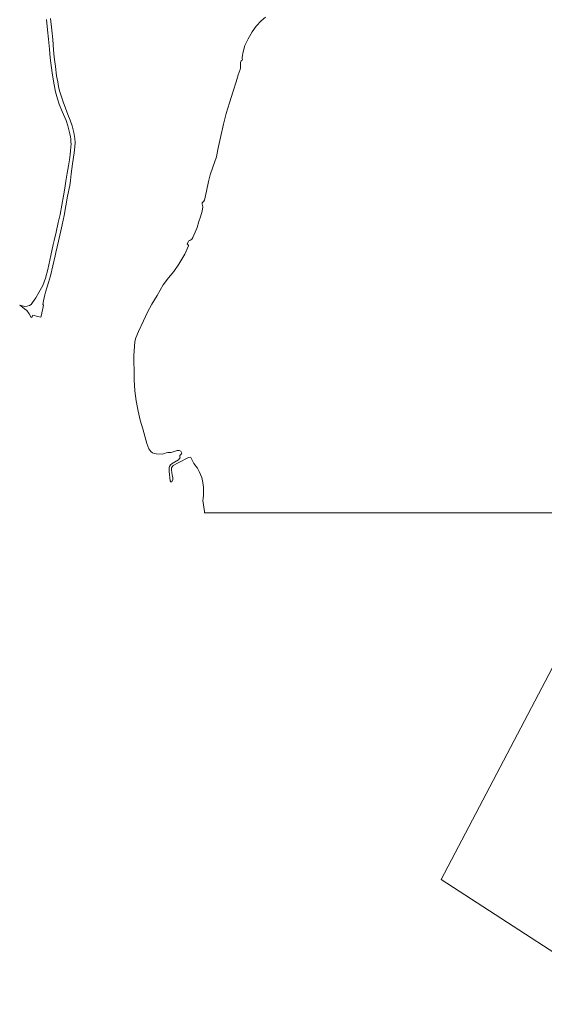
# Model space of a CAD drawing. Header units: metres. Extents: x 185049 to 189876, y 349292 to 352302.
# Tile 1 of 256: x 185049 to 185752, y 349342 to 350660. Entities that reach past the tile are written whole.
import ezdxf

# ---------------------------------------------------------------- set-up
doc = ezdxf.new("R2010")
doc.units = ezdxf.units.M
doc.layers.add('B-WE-OG-WATER_POEL-GV', color=7, linetype='Continuous', lineweight=18)
doc.layers.add('B-WE-VH-VERHARDING_ASFALT-GV', color=252, linetype='Continuous', lineweight=18)

msp = doc.modelspace()

# ---------------------------------------------------------------- linework, layer by layer
at = {"layer": 'B-WE-OG-WATER_POEL-GV'}
for points in [[(185858.461, 350000, 21.1855), (185296.928, 350000, 21.104), (185296.607, 350001.7856, 21.104), (185294.6589, 350016.6658, 21.104), (185295.0197, 350019.4033, 21.104), (185295.3075, 350024.1759, 21.104), (185295.579, 350029.2825, 21.104), (185295.328, 350034.4497, 21.104), (185294.6507, 350040.716, 21.104), (185293.0817, 350047.3668, 21.104), (185289.5908, 350055.4174, 21.104), (185287.5326, 350060.0246, 21.104), (185282.6519, 350066.0823, 21.104), (185278.2905, 350074.1771, 21.104), (185277.5187, 350074.5796, 21.104), (185275.5451, 350074.3358, 21.104), (185261.7304, 350066.8023, 21.104), (185254.8183, 350063.2372, 21.104), (185253.2808, 350061.5162, 21.104), (185252.6411, 350060.2106, 21.104), (185252.7556, 350057.8413, 21.104), (185253.594, 350050.3833, 21.104), (185254.244, 350047.1786, 21.104), (185254.2457, 350044.8983, 21.104), (185253.6598, 350042.3703, 21.104), (185253.0052, 350041.6066, 21.104), (185251.8888, 350041.4258, 21.104), (185250.9932, 350042.9631, 21.104), (185249.538, 350055.5279, 21.104), (185249.4953, 350058.2179, 21.104), (185249.6484, 350060.9884, 21.104), (185249.8721, 350062.2529, 21.104), (185251.3174, 350064.2959, 21.104), (185253.7203, 350066.3381, 21.104), (185262.1517, 350070.8937, 21.104), (185263.54, 350072.8866, 21.104), (185264.1283, 350074.0477, 21.104), (185263.9672, 350075.252, 21.104), (185263.9275, 350076.6696, 21.104), (185264.4447, 350077.5918, 21.104), (185265.8784, 350078.923, 21.104), (185266.4327, 350079.7567, 21.104), (185266.2026, 350080.9867, 21.104), (185264.9556, 350082.7029, 21.104), (185262.8269, 350083.6067, 21.104), (185260.1362, 350083.5067, 21.104), (185252.0291, 350081.0338, 21.104), (185247.8308, 350080.6614, 21.104), (185245.4429, 350080.6095, 21.104), (185243.3487, 350079.4028, 21.104), (185240.0102, 350078.5958, 21.104), (185232.0451, 350079.0887, 21.104), (185229.5545, 350079.6172, 21.104), (185227.2931, 350080.4778, 21.104), (185224.9614, 350082.0382, 21.104), (185222.1809, 350085.901, 21.104), (185219.6261, 350092.981, 21.104), (185214.2044, 350112.5355, 21.104), (185210.6383, 350124.1961, 21.104), (185207.9868, 350136.0012, 21.104), (185205.4725, 350150.1423, 21.104), (185203.6828, 350163.4591, 21.104), (185202.5954, 350178.0307, 21.104), (185202.4927, 350187.8266, 21.104), (185202.1821, 350205.1641, 21.104), (185202.1375, 350210.1266, 21.104), (185203.6324, 350229.3673, 21.104), (185204.9315, 350234.4803, 21.104), (185208.3463, 350242.6867, 21.104), (185214.9297, 350257.019, 21.104), (185220.3163, 350268.7554, 21.104), (185226.4304, 350279.6573, 21.104), (185233.2977, 350291.2923, 21.104), (185241.3509, 350305.2384, 21.104), (185248.5712, 350314.9199, 21.104), (185255.5807, 350323.4427, 21.104), (185262.3682, 350332.8816, 21.104), (185270.2901, 350346.2854, 21.104), (185275.5252, 350357.5354, 21.104), (185275.512, 350358.0993, 21.104), (185274.3186, 350359.5619, 21.104), (185273.5619, 350360.3081, 21.104), (185275.2289, 350363.4711, 21.104), (185275.7139, 350364.1538, 21.104), (185277.2512, 350364.8437, 21.104), (185278.6955, 350365.4936, 21.104), (185279.7951, 350366.4171, 21.104), (185281.1469, 350368.6006, 21.104), (185285.7778, 350378.908, 21.104), (185286.8925, 350382.1138, 21.104), (185289.0913, 350390.0919, 21.104), (185291.5675, 350396.4031, 21.104), (185293.7129, 350404.2545, 21.104), (185294.3817, 350409.9068, 21.104), (185294.2785, 350411.6282, 21.104), (185293.7301, 350413.37, 21.104), (185293.8323, 350415.1466, 21.104), (185294.6217, 350416.2067, 21.104), (185295.8882, 350417.2221, 21.104), (185296.6427, 350418.7014, 21.104), (185299.6733, 350430.7309, 21.104), (185302.2335, 350443.846, 21.104), (185304.4847, 350452.5275, 21.104), (185308.0555, 350462.8965, 21.104), (185312.6876, 350476.8775, 21.104), (185314.7711, 350486.8276, 21.104), (185318.2388, 350502.9051, 21.104), (185322.0946, 350520.3615, 21.104), (185325.8817, 350534.732, 21.104), (185330.3608, 350549.1301, 21.104), (185335.0686, 350564.6138, 21.104), (185339.0475, 350577.045, 21.104), (185341.962, 350586.4816, 21.104), (185343.346, 350590.0972, 21.104), (185344.6161, 350593.818, 21.104), (185344.9689, 350595.5408, 21.104), (185345.008, 350597.7228, 21.104), (185345.0088, 350602.194, 21.104), (185345.0496, 350603.2215, 21.104), (185345.3384, 350604.3572, 21.104), (185346.0319, 350605.3247, 21.104), (185347.168, 350606.4161, 21.104), (185347.7071, 350606.9773, 21.104), (185347.7201, 350607.278, 21.104), (185347.3798, 350608.7235, 21.104), (185347.2994, 350610.4959, 21.104), (185348.5644, 350617.5467, 21.104), (185350.8454, 350625.7966, 21.104), (185355.1523, 350634.9027, 21.104), (185360.6462, 350644.3022, 21.104), (185366.0661, 350651.8154, 21.104), (185372.7408, 350658.8155, 21.104), (185378.4232, 350663.8999, 21.104)], [(185871.272, 349341.88, 21.201), (185613.6684, 349508.9886, 21.201), (185771.786, 349809.866, 21.201)]]:
    msp.add_polyline3d(points, dxfattribs=at)
at = {"layer": 'B-WE-VH-VERHARDING_ASFALT-GV'}
msp.add_polyline3d([(185090.698, 350662.021, 26.569), (185092.59, 350646.664, 26.575), (185093.722, 350633.938, 26.581), (185094.719, 350620.03, 26.542), (185095.71, 350610.331, 26.512), (185097.192, 350597.637, 26.429), (185098.692, 350585.392, 26.328), (185100.234, 350577.038, 26.337), (185101.334, 350571.198, 26.316), (185102.617, 350565.307, 26.334), (185104.679, 350558.399, 26.366), (185107.404, 350550.575, 26.474), (185110.725, 350541.868, 26.521), (185113.865, 350533.71, 26.572), (185117.123, 350525.952, 26.56), (185119.599, 350518.461, 26.539), (185121.905, 350509.307, 26.563), (185123.133, 350501.404, 26.575), (185123.536, 350496.164, 26.578), (185123.205, 350490.376, 26.554), (185122.437, 350482.312, 26.587), (185120.172, 350467.548, 26.554), (185118.375, 350454.213, 26.518), (185117.288, 350444.935, 26.509), (185116.307, 350438.517, 26.527), (185113.56, 350424.037, 26.578), (185111.2, 350411.069, 26.575), (185108.956, 350398.168, 26.676), (185106.23, 350385.717, 26.646), (185101.336, 350363.991, 26.61), (185097.8438, 350348.6729, 26.7034), (185096.7857, 350344.0644, 26.7347), (185090.511, 350317.536, 26.848), (185088.036, 350308.731, 26.842), (185083.7725, 350295.5335, 26.62), (185082.8886, 350291.8926, 26.6012), (185081.259, 350283.989, 26.334), (185080.539, 350279.007, 26.075), (185080.732, 350278.406, 26.021), (185081.309, 350278.357, 25.844), (185079.913, 350271.627, 25.904), (185079.17, 350268.139, 25.946), (185078.954, 350267.004, 25.946), (185077.828, 350261.919, 25.73), (185073.818, 350263.119, 26.004), (185066.834, 350264.59, 26.556), (185065.942, 350262.464, 26.556), (185064.804, 350261.438, 26.568), (185062.166, 350266.557, 26.535), (185058.87, 350270.885, 26.377), (185055.986, 350273.329, 26.255), (185053.017, 350275.524, 26.228), (185049.369, 350278.109, 26.187), (185056.435, 350276.318, 26.276), (185059.183, 350276.62, 26.294), (185062.324, 350277.85, 26.3), (185064.768, 350279.27, 26.297), (185066.69, 350281.627, 26.312), (185070.817, 350287.786, 26.324), (185075.17, 350294.957, 26.586), (185080.315, 350304.481, 26.687), (185083.9, 350314.305, 26.752), (185087.041, 350326.113, 26.728), (185091.169, 350344.481, 26.776), (185094.194, 350359.318, 26.705), (185095.551, 350364.986, 26.717), (185098.039, 350375.891, 26.75), (185101.015, 350388.757, 26.655), (185103.388, 350399.679, 26.554), (185105.763, 350412.014, 26.468), (185108.04, 350424.732, 26.45), (185109.861, 350434.641, 26.432), (185111.348, 350444.217, 26.491), (185113.021, 350454.825, 26.5), (185114.609, 350464.684, 26.545), (185115.91, 350472.814, 26.548), (185116.876, 350480.113, 26.5), (185117.487, 350484.885, 26.462), (185117.949, 350490.356, 26.414), (185118.075, 350493.998, 26.39), (185118.049, 350496.843, 26.387), (185117.809, 350500.835, 26.39), (185117.483, 350503.663, 26.384), (185116.695, 350507.64, 26.384), (185115.344, 350513.066, 26.378), (185113.927, 350518.192, 26.372), (185111.366, 350525.35, 26.572), (185106.407, 350537.504, 26.584), (185102.39, 350547.477, 26.554), (185099.929, 350554.585, 26.494), (185097.275, 350563.956, 26.372), (185095.301, 350573.109, 26.39), (185093.238, 350586.22, 26.512), (185091.391, 350599.098, 26.56), (185090.202, 350609.314, 26.569), (185089.167, 350621.158, 26.551), (185087.869, 350634.468, 26.539), (185086.586, 350647.062, 26.521), (185085.056, 350660.571, 26.497)], dxfattribs=at)

doc.saveas('drawing.dxf')
